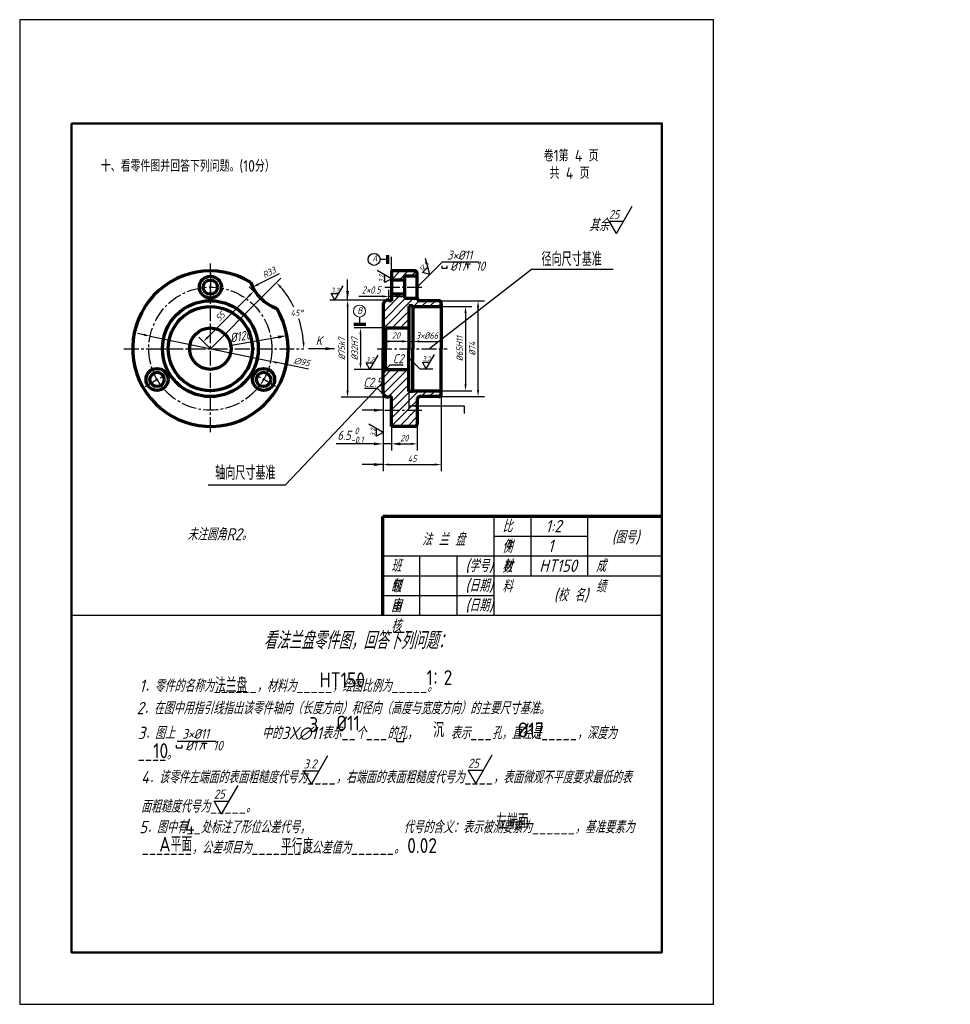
# Model space of a CAD drawing. Header units: millimetres. Extents: x 32 to 392, y -73 to 307.
import ezdxf

# ---------------------------------------------------------------- set-up
doc = ezdxf.new("R2010")
doc.units = ezdxf.units.MM
doc.header["$LTSCALE"] = 0.6
doc.linetypes.add('CENTER2', pattern=[28.575, 19.05, -3.175, 3.175, -3.175])
doc.layers.get('Defpoints').update_dxf_attribs({"lineweight": 25})
for name, color, linetype in [('剖面线层', 7, 'Continuous'), ('尺寸层', 221, 'Continuous'), ('符号层', 7, 'Continuous'), ('细实线', 7, 'Continuous'), ('细实线层', 7, 'Continuous')]:
    doc.layers.add(name, color=color, linetype=linetype)
for name, color, linetype, lineweight in [('图层8', 5, 'Continuous', 25), ('点画线层', 3, 'CENTER2', 25), ('答案', 22, 'Continuous', 50), ('粗实线', 210, 'Continuous', 50), ('粗实线层', 1, 'Continuous', 70)]:
    doc.layers.add(name, color=color, linetype=linetype, lineweight=lineweight)
doc.styles.add('工程字体', font='gbenor.shx', dxfattribs={"bigfont": 'gbcbig.shx'})
doc.styles.add('工程字体（斜）', font='gbeitc.shx', dxfattribs={"bigfont": 'gbcbig.shx'})
doc.styles.add('工程斜体', font='gbeitc.shx', dxfattribs={"bigfont": 'gbcbig.shx'})
doc.styles.add('样式 1', font='gbeitc.shx', dxfattribs={"height": 3.5})
doc.dimstyles.new('gb35比2', dxfattribs={"dimtxt": 2.5, "dimasz": 2.5, "dimexe": 2.5, "dimexo": 0, "dimgap": 1, "dimtad": 1, "dimlfac": 2, "dimdsep": 46, "dimtxsty": '工程字体（斜）', "dimcen": 0, "dimadec": 0, "dimazin": 0, "dimtfac": 1, "dimtmove": 0, "dimatfit": 3, "dimfxl": 0, "dimarcsym": 0})
doc.dimstyles.new('公差', dxfattribs={"dimtxt": 3.5, "dimasz": 3.5, "dimexe": 2.5, "dimexo": 0, "dimgap": 1, "dimtad": 1, "dimlfac": 2, "dimdsep": 46, "dimtxsty": '工程字体（斜）', "dimcen": 0, "dimadec": 0, "dimazin": 0, "dimtol": 1, "dimtp": 0.034, "dimtm": 0.023, "dimtfac": 0.7, "dimtmove": 0, "dimatfit": 3, "dimfxl": 0, "dimtolj": 1, "dimarcsym": 0})
doc.dimstyles.new('圆内直径', dxfattribs={"dimtxt": 3.5, "dimasz": 3.5, "dimexe": 2.5, "dimexo": 0, "dimgap": 1, "dimtad": 1, "dimtxsty": '样式 1', "dimcen": 0, "dimadec": 0, "dimazin": 0, "dimtfac": 1, "dimtmove": 1, "dimatfit": 3, "dimfxl": 0, "dimarcsym": 0})
doc.dimstyles.new('线性直径', dxfattribs={"dimtxt": 2.5, "dimasz": 2.5, "dimexe": 2.5, "dimexo": 0, "dimgap": 1, "dimtad": 1, "dimtxsty": '工程斜体', "dimcen": 0, "dimadec": 0, "dimazin": 0, "dimtfac": 1, "dimtmove": 0, "dimatfit": 3, "dimfxl": 0, "dimarcsym": 0})
doc.dimstyles.new('角度样式', dxfattribs={"dimtxt": 2.5, "dimasz": 2.5, "dimexe": 2.5, "dimexo": 0, "dimgap": 1, "dimtad": 1, "dimtih": 1, "dimtoh": 1, "dimdsep": 46, "dimtxsty": '工程字体（斜）', "dimcen": 0, "dimadec": 0, "dimazin": 0, "dimtfac": 1, "dimtmove": 0, "dimatfit": 3, "dimfxl": 0, "dimarcsym": 0})

# ---------------------------------------------------------------- blocks, each defined once
blk = doc.blocks.new('粗糙度符号1')
at = {"layer": '细实线层', "ltscale": 0.5}
for p, q in [((0, 0), (6.38, 11.05)), ((0, 0), (-2.92, 5.05)), ((-2.92, 5.05), (2.92, 5.05))]:
    blk.add_line(p, q, dxfattribs=at)
at = {"layer": '细实线层', "ltscale": 0.5, "style": '工程字体（斜）'}
blk.add_attdef('CCD', (-3, 6), '', height=3.5, dxfattribs=at)
blk = doc.blocks.new('*D27')
at = {"layer": 'Defpoints', "color": 0, "ltscale": 0.5}
for p in [(195.15, 195.92), (195.15, 163.42), (204.51, 163.42)]:
    blk.add_point(p, dxfattribs=at)
at = {"layer": '尺寸层', "color": 0, "lineweight": -2, "ltscale": 0.5}
for p, q in [((195.15, 195.92), (207.01, 195.92)), ((204.51, 193.42), (204.51, 165.92)), ((195.15, 163.42), (207.01, 163.42))]:
    blk.add_line(p, q, dxfattribs=at)
at = {"layer": '尺寸层', "color": 0, "ltscale": 0.5}
for points in [[(204.09, 193.42), (204.93, 193.42), (204.51, 195.92)], [(204.09, 165.92), (204.93, 165.92), (204.51, 163.42)]]:
    blk.add_solid(points, dxfattribs=at)
at = {"layer": '尺寸层', "color": 0, "ltscale": 0.5, "insert": (202.26, 179.67), "char_height": 2.5, "attachment_point": 5, "rotation": 90, "style": '工程斜体'}
blk.add_mtext('%%C65H11', dxfattribs=at)
blk = doc.blocks.new('*D28')
at = {"layer": 'Defpoints', "color": 0, "ltscale": 0.5}
for p in [(173.9, 198.42), (158.96, 160.92), (173.9, 160.92)]:
    blk.add_point(p, dxfattribs=at)
at = {"layer": '尺寸层', "color": 0, "lineweight": -2, "ltscale": 0.5}
for p, q in [((173.9, 198.42), (156.46, 198.42)), ((158.96, 195.92), (158.96, 163.42)), ((173.9, 160.92), (156.46, 160.92))]:
    blk.add_line(p, q, dxfattribs=at)
at = {"layer": '尺寸层', "color": 0, "ltscale": 0.5}
for points in [[(158.55, 195.92), (159.38, 195.92), (158.96, 198.42)], [(158.55, 163.42), (159.38, 163.42), (158.96, 160.92)]]:
    blk.add_solid(points, dxfattribs=at)
at = {"layer": '尺寸层', "color": 0, "ltscale": 0.5, "insert": (156.71, 179.67), "char_height": 2.5, "attachment_point": 5, "rotation": 90, "style": '工程斜体'}
blk.add_mtext('%%C75k7', dxfattribs=at)
blk = doc.blocks.new('*D29')
at = {"layer": 'Defpoints', "color": 0, "ltscale": 0.5}
for p in [(173.65, 187.67), (163.96, 171.67), (173.65, 171.67)]:
    blk.add_point(p, dxfattribs=at)
at = {"layer": '尺寸层', "color": 0, "lineweight": -2, "ltscale": 0.5}
for p, q in [((173.65, 187.67), (161.46, 187.67)), ((163.96, 185.17), (163.96, 174.17)), ((173.65, 171.67), (161.46, 171.67))]:
    blk.add_line(p, q, dxfattribs=at)
at = {"layer": '尺寸层', "color": 0, "ltscale": 0.5}
for points in [[(163.54, 185.17), (164.37, 185.17), (163.96, 187.67)], [(163.54, 174.17), (164.37, 174.17), (163.96, 171.67)]]:
    blk.add_solid(points, dxfattribs=at)
at = {"layer": '尺寸层', "color": 0, "ltscale": 0.5, "insert": (161.71, 179.67), "char_height": 2.5, "attachment_point": 5, "rotation": 90, "style": '工程斜体'}
blk.add_mtext('%%C32H7', dxfattribs=at)
blk = doc.blocks.new('*D30')
at = {"layer": 'Defpoints', "color": 0, "ltscale": 0.5}
for p in [(125.42, 199.12), (140.81, 189.01), (72.62, 179.67), (105.97, 179.67), (142.13, 179.67)]:
    blk.add_point(p, dxfattribs=at)
at = {"layer": '尺寸层', "color": 0, "lineweight": -2, "ltscale": 0.5}
blk.add_line((125.42, 199.12), (133.24, 206.95), dxfattribs=at)
for start, end in [(26.4271, 41.0283), (3.9717, 18.6815)]:
    blk.add_arc((105.97, 179.67), 36.07, start, end, dxfattribs=at)
at = {"layer": '尺寸层', "color": 0, "ltscale": 0.5}
for points in [[(132.88, 203.07), (133.49, 203.64), (131.48, 205.18)], [(142.37, 182.19), (141.54, 182.16), (142.04, 179.67)]]:
    blk.add_solid(points, dxfattribs=at)
at = {"layer": '尺寸层', "color": 0, "ltscale": 0.5, "insert": (139.3, 193.48), "char_height": 2.5, "attachment_point": 5, "style": '工程字体（斜）'}
blk.add_mtext('45°', dxfattribs=at)
blk = doc.blocks.new('*D31')
at = {"layer": 'Defpoints', "color": 0, "ltscale": 0.5}
for p in [(122.7, 201.83), (125.42, 199.12), (105.97, 179.67)]:
    blk.add_point(p, dxfattribs=at)
at = {"layer": '尺寸层', "color": 0, "lineweight": -2, "ltscale": 0.5}
for p, q in [((125.42, 199.12), (120.94, 203.6)), ((105.03, 184.15), (120.94, 200.06)), ((105.97, 179.67), (101.49, 184.15))]:
    blk.add_line(p, q, dxfattribs=at)
at = {"layer": '尺寸层', "color": 0, "ltscale": 0.5}
for points in [[(120.64, 200.36), (121.23, 199.77), (122.7, 201.83)], [(104.73, 184.45), (105.32, 183.86), (103.26, 182.38)]]:
    blk.add_solid(points, dxfattribs=at)
at = {"layer": '尺寸层', "color": 0, "ltscale": 0.5, "insert": (109.77, 192.08), "char_height": 2.5, "attachment_point": 5, "rotation": 45, "style": '工程字体（斜）'}
blk.add_mtext('55', dxfattribs=at)
blk = doc.blocks.new('*D32')
at = {"layer": 'Defpoints', "color": 0, "ltscale": 0.5}
for p in [(172.65, 162.17), (195.15, 162.17), (195.15, 134.96)]:
    blk.add_point(p, dxfattribs=at)
at = {"layer": '尺寸层', "color": 0, "lineweight": -2, "ltscale": 0.5}
for p, q in [((172.65, 162.17), (172.65, 132.46)), ((195.15, 162.17), (195.15, 132.46)), ((175.15, 134.96), (192.65, 134.96))]:
    blk.add_line(p, q, dxfattribs=at)
at = {"layer": '尺寸层', "color": 0, "ltscale": 0.5}
for points in [[(175.15, 135.37), (175.15, 134.54), (172.65, 134.96)], [(192.65, 135.37), (192.65, 134.54), (195.15, 134.96)]]:
    blk.add_solid(points, dxfattribs=at)
at = {"layer": '尺寸层', "color": 0, "ltscale": 0.5, "insert": (183.9, 137.21), "char_height": 2.5, "attachment_point": 5, "style": '工程字体（斜）'}
blk.add_mtext('45', dxfattribs=at)
blk = doc.blocks.new('*D33')
at = {"layer": 'Defpoints', "color": 0, "ltscale": 0.5}
for p in [(175.9, 149.67), (185.9, 149.67), (185.9, 142.94)]:
    blk.add_point(p, dxfattribs=at)
at = {"layer": '尺寸层', "color": 0, "lineweight": -2, "ltscale": 0.5}
for p, q in [((175.9, 149.67), (175.9, 140.44)), ((185.9, 149.67), (185.9, 140.44)), ((178.4, 142.94), (183.4, 142.94))]:
    blk.add_line(p, q, dxfattribs=at)
at = {"layer": '尺寸层', "color": 0, "ltscale": 0.5}
for points in [[(178.4, 143.36), (178.4, 142.52), (175.9, 142.94)], [(183.4, 143.36), (183.4, 142.52), (185.9, 142.94)]]:
    blk.add_solid(points, dxfattribs=at)
at = {"layer": '尺寸层', "color": 0, "ltscale": 0.5, "insert": (180.9, 145.19), "char_height": 2.5, "attachment_point": 5, "style": '工程字体（斜）'}
blk.add_mtext('20', dxfattribs=at)
blk = doc.blocks.new('*D25')
at = {"layer": 'Defpoints', "color": 0, "ltscale": 0.5}
for p in [(172.65, 149.67), (175.9, 149.67), (172.65, 142.94)]:
    blk.add_point(p, dxfattribs=at)
at = {"layer": '尺寸层', "color": 0, "lineweight": -2, "ltscale": 0.5}
for p, q in [((172.65, 149.67), (172.65, 140.44)), ((175.9, 149.67), (175.9, 140.44)), ((169.15, 142.94), (154.5, 142.94)), ((175.9, 142.94), (172.65, 142.94)), ((179.4, 142.94), (182.9, 142.94))]:
    blk.add_line(p, q, dxfattribs=at)
at = {"layer": '尺寸层', "color": 0, "ltscale": 0.5}
for points in [[(169.15, 143.52), (169.15, 142.36), (172.65, 142.94)], [(179.4, 143.52), (179.4, 142.36), (175.9, 142.94)]]:
    blk.add_solid(points, dxfattribs=at)
at = {"layer": '尺寸层', "color": 0, "ltscale": 0.5, "insert": (160.07, 146.24), "char_height": 3.5, "attachment_point": 5, "style": '工程字体（斜）'}
blk.add_mtext('\\A1;6.5{\\H2.450000;\\S 0^ -0.1;}', dxfattribs=at)
blk = doc.blocks.new('*D34')
at = {"layer": 'Defpoints', "color": 0, "ltscale": 0.5}
for p in [(137.08, 210.78), (122.32, 203.41)]:
    blk.add_point(p, dxfattribs=at)
at = {"layer": '尺寸层', "color": 0, "lineweight": -2, "ltscale": 0.5}
blk.add_line((132.5, 208.5), (124.56, 204.53), dxfattribs=at)
at = {"layer": '尺寸层', "color": 0, "ltscale": 0.5}
blk.add_solid([(124.37, 204.9), (124.74, 204.16), (122.32, 203.41)], dxfattribs=at)
at = {"layer": '尺寸层', "color": 0, "ltscale": 0.5, "insert": (128.64, 209.08), "char_height": 2.5, "attachment_point": 5, "rotation": 26.5361, "style": '工程字体（斜）'}
blk.add_mtext('R33', dxfattribs=at)
blk = doc.blocks.new('*D35')
at = {"layer": 'Defpoints', "color": 0, "ltscale": 0.5}
for p in [(82.72, 184.54), (129.22, 174.8)]:
    blk.add_point(p, dxfattribs=at)
at = {"layer": '尺寸层', "color": 0, "lineweight": -2, "ltscale": 0.5}
for p, q in [((80.28, 185.05), (77.83, 185.57)), ((82.72, 184.54), (129.22, 174.8)), ((143.91, 171.72), (131.66, 174.29))]:
    blk.add_line(p, q, dxfattribs=at)
at = {"layer": '尺寸层', "color": 0, "ltscale": 0.5}
for points in [[(80.36, 185.46), (80.19, 184.65), (82.72, 184.54)], [(131.75, 174.7), (131.58, 173.88), (129.22, 174.8)]]:
    blk.add_solid(points, dxfattribs=at)
at = {"layer": '尺寸层', "color": 0, "ltscale": 0.5, "insert": (141.25, 174.58), "char_height": 2.5, "attachment_point": 5, "rotation": 348.1701, "style": '工程字体（斜）'}
blk.add_mtext('∅95', dxfattribs=at)
blk = doc.blocks.new('*D36')
at = {"layer": 'Defpoints', "color": 0}
for p in [(135.54, 184.71), (76.4, 174.63)]:
    blk.add_point(p, dxfattribs=at)
at = {"layer": '尺寸层', "color": 0, "lineweight": -2}
blk.add_line((113.37, 180.93), (132.09, 184.13), dxfattribs=at)
at = {"layer": '尺寸层', "color": 0}
blk.add_solid([(131.99, 184.7), (132.19, 183.55), (135.54, 184.71)], dxfattribs=at)
at = {"layer": '尺寸层', "color": 0, "insert": (117.56, 184.44), "char_height": 3.5, "attachment_point": 5, "rotation": 9.6734, "style": '样式 1'}
blk.add_mtext('%%c120', dxfattribs=at)
blk = doc.blocks.new('*D26')
at = {"layer": 'Defpoints', "color": 0}
for p in [(172.65, 182.49), (172.65, 182.49), (182.65, 182.49)]:
    blk.add_point(p, dxfattribs=at)
at = {"layer": '尺寸层', "color": 0, "lineweight": -2}
for p, q in [((172.65, 182.49), (172.65, 184.99)), ((180.15, 182.49), (175.15, 182.49)), ((182.65, 182.49), (182.65, 184.99))]:
    blk.add_line(p, q, dxfattribs=at)
at = {"layer": '尺寸层', "color": 0}
for points in [[(175.15, 182.9), (175.15, 182.07), (172.65, 182.49)], [(180.15, 182.9), (180.15, 182.07), (182.65, 182.49)]]:
    blk.add_solid(points, dxfattribs=at)
at = {"layer": '尺寸层', "color": 0, "insert": (177.65, 184.74), "char_height": 2.5, "attachment_point": 5, "style": '工程字体（斜）'}
blk.add_mtext('20', dxfattribs=at)
blk = doc.blocks.new('*D37')
at = {"layer": 'Defpoints', "color": 0}
for p in [(194.15, 198.17), (209.37, 198.17), (194.15, 161.17)]:
    blk.add_point(p, dxfattribs=at)
at = {"layer": '剖面线层', "color": 0, "lineweight": -2}
for p, q in [((194.15, 198.17), (211.87, 198.17)), ((209.37, 163.67), (209.37, 195.67)), ((194.15, 161.17), (211.87, 161.17))]:
    blk.add_line(p, q, dxfattribs=at)
at = {"layer": '剖面线层', "color": 0}
for points in [[(208.95, 195.67), (209.78, 195.67), (209.37, 198.17)], [(208.95, 163.67), (209.78, 163.67), (209.37, 161.17)]]:
    blk.add_solid(points, dxfattribs=at)
at = {"layer": '剖面线层', "color": 0, "insert": (207.12, 179.67), "char_height": 2.5, "attachment_point": 5, "rotation": 90, "style": '工程斜体'}
blk.add_mtext('%%c74', dxfattribs=at)

msp = doc.modelspace()

# ---------------------------------------------------------------- hatches: boundary and pattern name
at = {"layer": '剖面线层'}
h = msp.add_hatch(dxfattribs=at)
h.set_pattern_fill('ANSI31', scale=0.7, style=0)
h.set_pattern_definition([(45, (-8.6779, 178.8812), (-1.571545, 1.571545), [])])
h.paths.add_polyline_path([(185.9, 208.6722, 0.41421356), (184.9, 209.6722), (175.9, 209.6722), (175.9, 206.1722), (180.9, 206.1722), (180.9, 207.6722), (185.9, 207.6722)])
h.paths.add_polyline_path([(182.65, 196.1722), (184.15, 196.1722), (184.15, 195.9222), (195.15, 195.9222), (195.15, 197.1722, 0.41421356), (194.15, 198.1722), (186.9, 198.1722, -0.41421356), (185.9, 199.1722), (180.9, 199.1722), (180.9, 200.6722), (175.9, 200.6722), (175.9, 198.1722), (174.9, 198.1722), (174.9, 198.4222), (173.9, 198.4222), (172.65, 197.1722), (172.65, 188.6722), (173.65, 187.6722), (182.65, 187.6722)])
h.paths.add_polyline_path([(182.65, 171.6722), (173.65, 171.6722), (172.65, 170.6722), (172.65, 162.1722), (173.9, 160.9222), (174.9, 160.9222), (174.9, 161.1722), (175.9, 161.1722), (175.9, 155.9222), (185.9, 155.9222), (185.9, 160.1722, -0.41421356), (186.9, 161.1722), (194.15, 161.1722, 0.41421356), (195.15, 162.1722), (195.15, 163.4222), (184.15, 163.4222), (184.15, 163.1722), (182.65, 163.1722)])
h.paths.add_polyline_path([(185.9, 155.9222), (175.9, 155.9222), (175.9, 149.6722), (184.9, 149.6722, 0.41421356), (185.9, 150.6722)])

# ---------------------------------------------------------------- linework, layer by layer
at = {"color": 7}
msp.add_lwpolyline([(32.3402, 306.6438), (32.3402, -73.3562), (300.3402, -73.3562), (300.3402, 306.6438)], close=True, dxfattribs=at)
at = {"layer": '剖面线层'}
msp.add_line((163.7466, 189.0282), (163.7466, 191.9034), dxfattribs=at)
at = {"layer": '剖面线层', "color": 7, "ltscale": 0.5}
for p, q in [((251.7038, 107.2072), (215.5703, 107.2072)), ((280.3402, 99.5708), (172.6157, 99.5708)), ((280.3402, 91.9345), (172.6157, 91.9345)), ((215.5703, 84.2981), (172.6157, 84.2981)), ((280.3402, 76.6617), (52.3402, 76.6617))]:
    msp.add_line(p, q, dxfattribs=at)
at = {"layer": '尺寸层', "color": 7, "ltscale": 0.5}
for p, q in [((175.9, 209.6722), (175.9, 215.0786)), ((185.9, 203.4222), (195.608, 213.1303)), ((195.608, 213.1303), (209.6551, 213.1303)), ((195.3791, 211.6996), (195.3791, 210.6996)), ((195.3791, 210.6996), (197.3791, 210.6996)), ((197.3791, 210.6996), (197.3791, 211.6996)), ((206.4258, 212.2479), (204.4258, 212.2479)), ((174.9, 198.4222), (174.9, 202.3449)), ((175.9, 198.1722), (175.9, 202.3449)), ((105.9696, 179.6722), (125.415, 199.1177)), ((105.9696, 179.6722), (125.415, 199.1177)), ((156.465, 198.4222), (152.0991, 198.4222)), ((172.4, 199.8449), (163.2495, 199.8449)), ((175.9, 199.8449), (174.9, 199.8449)), ((178.4, 199.8449), (180.9, 199.8449)), ((179.9969, 182.4854), (177.4969, 182.4854)), ((182.4969, 182.4854), (182.4969, 184.9854)), ((182.4969, 182.4854), (184.15, 182.4854)), ((184.15, 183.4038), (184.15, 179.9854)), ((186.65, 182.4854), (193.5315, 182.4854)), ((182.65, 176.1516), (186.8796, 171.9219)), ((173.65, 171.6722), (175.4171, 173.4394)), ((175.4171, 173.4394), (180.4171, 173.4394)), ((186.8796, 171.9219), (191.8796, 171.9219)), ((170.4894, 164.3329), (165.4894, 164.3329)), ((172.65, 162.1722), (170.4894, 164.3329)), ((182.65, 163.1722), (182.65, 156.6276)), ((92.9375, 25.5809), (92.9375, 26.65)), ((93.1823, 28.1795), (108.1999, 28.1795)), ((95.0757, 25.5809), (95.0757, 26.65)), ((104.7475, 27.2361), (102.6093, 27.2361)), ((177.9875, 28.0187), (177.9875, 29.3551)), ((177.9875, 28.0187), (180.6603, 28.0187)), ((180.6603, 28.0187), (180.6603, 29.3551)), ((92.9375, 25.5809), (95.0757, 25.5809))]:
    msp.add_line(p, q, dxfattribs=at)
for points in [[(205.4258, 210.7641), (205.4258, 212.2479)], [(103.6784, 25.3444), (103.6784, 27.2361)]]:
    msp.add_lwpolyline(points, dxfattribs=at)
for points in [[(205.7591, 211.7641), (205.4258, 209.7641), (205.0925, 211.7641)], [(172.4, 200.2616), (172.4, 199.4283), (174.9, 199.8449)], [(178.4, 200.2616), (178.4, 199.4283), (175.9, 199.8449)], [(179.9969, 182.9021), (179.9969, 182.0687), (182.4969, 182.4854)], [(186.65, 182.9021), (186.65, 182.0687), (184.15, 182.4854)], [(103.9329, 26.108), (103.6784, 24.5808), (103.4238, 26.108)]]:
    msp.add_solid(points, dxfattribs=at)
at = {"layer": '点画线层', "color": 7, "ltscale": 0.5}
for p, q in [((105.9696, 147.4648), (105.9696, 212.572)), ((105.9696, 208.7807), (105.9696, 198.3652)), ((105.9696, 208.7807), (105.9696, 198.3652)), ((173.3897, 203.4222), (188.5702, 203.4222)), ((173.3897, 203.4222), (188.5702, 203.4222)), ((72.621, 179.6722), (142.1273, 179.6722)), ((170.4034, 179.6722), (197.4056, 179.6722)), ((80.761, 165.118), (89.781, 170.3258)), ((80.761, 165.118), (89.781, 170.3258)), ((131.1782, 165.118), (122.1582, 170.3258)), ((131.1782, 165.118), (122.1582, 170.3258)), ((173.3897, 155.9222), (188.5702, 155.9222)), ((173.3897, 155.9222), (188.5702, 155.9222))]:
    msp.add_line(p, q, dxfattribs=at)
msp.add_circle((105.9696, 179.6722), 23.75, dxfattribs=at)
at = {"layer": '符号层', "lineweight": 25}
for p, q in [((174.3919, 214.1313), (171.4898, 214.1313)), ((174.3919, 215.7813), (174.3919, 214.1313)), ((166.0566, 189.0282), (163.7466, 189.0282))]:
    msp.add_line(p, q, dxfattribs=at)
at = {"layer": '符号层', "lineweight": 70}
for p, q in [((174.3919, 215.7813), (174.3919, 212.4813)), ((166.0566, 189.0282), (161.4366, 189.0282))]:
    msp.add_line(p, q, dxfattribs=at)
at = {"layer": '符号层', "lineweight": 25}
msp.add_circle((169.1798, 214.1313), 2.31, dxfattribs=at)
at = {"layer": '答案', "lineweight": 25}
for p, q in [((190.7307, 179.9148), (230.0361, 210.3402)), ((230.0361, 210.3402), (261.5498, 210.3402)), ((172.6672, 166.918), (134.8663, 127.0483)), ((134.8663, 127.0483), (105.1229, 127.0483))]:
    msp.add_line(p, q, dxfattribs=at)
at = {"layer": '粗实线', "color": 7}
msp.add_lwpolyline([(52.3402, 266.6438), (52.3402, -53.3562), (280.3402, -53.3562), (280.3402, 266.6438)], close=True, dxfattribs=at)
at = {"layer": '粗实线层', "color": 7, "ltscale": 0.5}
for p, q in [((184.9, 209.6722), (175.9, 209.6722)), ((175.9, 209.6722), (175.9, 198.1722)), ((180.9, 206.1722), (175.9, 206.1722)), ((185.9, 207.6722), (180.9, 207.6722)), ((180.9, 207.6722), (180.9, 199.1722)), ((185.9, 199.1722), (185.9, 208.6722)), ((172.65, 197.1722), (173.9, 198.4222)), ((174.9, 198.4222), (173.9, 198.4222)), ((174.9, 198.1722), (174.9, 198.4222)), ((174.9, 198.1722), (174.9, 198.4222)), ((175.9, 198.1722), (174.9, 198.1722)), ((180.9, 200.6722), (175.9, 200.6722)), ((180.9, 199.1722), (185.9, 199.1722)), ((194.15, 198.1722), (186.9, 198.1722)), ((172.65, 197.1722), (172.65, 179.6722)), ((184.15, 196.1722), (182.65, 196.1722)), ((182.65, 196.1722), (182.65, 179.6722)), ((184.15, 196.1722), (182.65, 196.1722)), ((184.15, 196.1722), (184.15, 179.6722)), ((184.15, 195.9222), (195.15, 195.9222)), ((195.15, 197.1722), (195.15, 179.6722)), ((173.65, 187.6722), (172.65, 188.6722)), ((173.65, 187.6722), (182.65, 187.6722)), ((173.65, 187.6722), (173.65, 179.6722)), ((172.65, 162.1722), (172.65, 179.6722)), ((173.65, 171.6722), (173.65, 179.6722)), ((182.65, 163.1722), (182.65, 179.6722)), ((184.15, 163.1722), (184.15, 179.6722)), ((195.15, 162.1722), (195.15, 179.6722)), ((173.65, 171.6722), (172.65, 170.6722)), ((173.65, 171.6722), (182.65, 171.6722)), ((184.15, 163.4222), (195.15, 163.4222)), ((172.65, 162.1722), (173.9, 160.9222)), ((174.9, 160.9222), (173.9, 160.9222)), ((175.9, 161.1722), (174.9, 161.1722)), ((174.9, 161.1722), (174.9, 160.9222)), ((174.9, 161.1722), (174.9, 160.9222)), ((175.9, 149.6722), (175.9, 161.1722)), ((184.15, 163.1722), (182.65, 163.1722)), ((184.15, 163.1722), (182.65, 163.1722)), ((185.9, 160.1722), (185.9, 150.6722)), ((194.15, 161.1722), (186.9, 161.1722)), ((184.9, 149.6722), (175.9, 149.6722)), ((172.6157, 76.6617), (172.6157, 114.8436)), ((280.3402, 114.8436), (172.6157, 114.8436))]:
    msp.add_line(p, q, dxfattribs=at)
for centre, radius in [((105.9696, 203.4222), 4.25), ((105.9696, 203.4222), 4.25), ((105.9696, 203.4222), 2.75), ((105.9696, 203.4222), 2.75), ((105.9696, 179.6722), 18.5), ((105.9696, 179.6722), 16.25), ((105.9696, 179.6722), 8), ((105.9696, 179.6722), 8), ((85.4015, 167.7972), 4.25), ((85.4015, 167.7972), 4.25), ((126.5377, 167.7972), 4.25), ((85.4015, 167.7972), 2.75), ((126.5377, 167.7972), 2.75)]:
    msp.add_circle(centre, radius, dxfattribs=at)
for centre, radius, start, end in [((105.9696, 179.6722), 30, 58.804048, 31.195952), ((184.9, 208.6722), 1, 0, 90), ((137.0823, 210.7849), 16.5, 199.289644, 250.710356), ((137.0823, 210.7849), 16.5, 199.289644, 250.710356), ((186.9, 199.1722), 1, 180, 270), ((194.15, 197.1722), 1, 0, 90), ((186.9, 160.1722), 1, 90, 180), ((194.15, 162.1722), 1, 270, 0), ((184.9, 150.6722), 1, 270, 0)]:
    msp.add_arc(centre, radius, start, end, dxfattribs=at)
at = {"layer": '细实线层', "color": 7, "ltscale": 0.5}
for p, q in [((215.5703, 76.6617), (215.5703, 114.8436)), ((229.8885, 91.9345), (229.8885, 114.8436)), ((251.7038, 91.9345), (251.7038, 114.8436)), ((186.9339, 76.6617), (186.9339, 99.5708)), ((201.2521, 76.6617), (201.2521, 99.5708))]:
    msp.add_line(p, q, dxfattribs=at)
at = {"layer": '细实线层', "lineweight": 20}
msp.add_circle((163.5713, 194.2067), 2.31, dxfattribs=at)

# ---------------------------------------------------------------- block references
at = {"layer": '剖面线层', "color": 7, "ltscale": 0.5, "xscale": 0.9545454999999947, "yscale": 0.9545454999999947, "zscale": 0.9545455}
msp.add_blockref('粗糙度符号1', (262.7546, 224.11), dxfattribs=at).add_auto_attribs({'CCD': '25'})
at = {"layer": '尺寸层', "color": 7, "ltscale": 0.5, "yscale": 0.5, "zscale": 0.5}
for p, xscale, rotation, values in [((190.754, 208.2763), 0.4999999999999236, 45, {'CCD': '12.5'}), ((175.9, 206.646), 0.5, 90, {'CCD': '3.2 '}), ((172.65, 147.3151), 0.5, 90, {'CCD': '3.2 '})]:
    msp.add_blockref('粗糙度符号1', p, dxfattribs=dict(at, xscale=xscale, rotation=rotation)).add_auto_attribs(values)
at = {"layer": '尺寸层', "color": 7, "ltscale": 0.5, "xscale": 0.5, "yscale": 0.5, "zscale": 0.5}
for p in [(154.0893, 198.4222), (167.5533, 171.6722), (189.3796, 171.9219)]:
    msp.add_blockref('粗糙度符号1', p, dxfattribs=at).add_auto_attribs({'CCD': '3.2 '})
at = {"layer": '答案', "lineweight": 25}
for p in [(208.4853, 11.9246), (110.334, 0.0055)]:
    msp.add_blockref('粗糙度符号1', p, dxfattribs=at).add_auto_attribs({'CCD': '25'})
at = {"layer": '答案', "color": 1, "lineweight": 25}
msp.add_blockref('粗糙度符号1', (144.974, 11.6582), dxfattribs=at).add_auto_attribs({'CCD': '3.2'})

# ---------------------------------------------------------------- texts
at = {"layer": '图层8', "color": 7, "style": '工程字体'}
msp.add_text('十、看零件图并回答下列问题。(10分）', height=4.5, dxfattribs=at).set_placement((63.6721, 247.9598))
at = {"layer": '尺寸层', "color": 7, "ltscale": 0.5, "attachment_point": 1, "style": '工程斜体'}
for insert, char_height, width in [((197.4001, 217.5396), 3.5, 18.63976), ((95.0982, 32.8935), 3.74182, 13.904435)]:
    msp.add_mtext('3×%%C11', dxfattribs=dict(at, insert=insert, char_height=char_height, width=width))
at = {"layer": '尺寸层', "color": 7, "attachment_point": 1, "style": '工程斜体'}
for s, insert, char_height, width in [('%%C17  10', (198.564, 213.2855), 3.5, 16.755394), ('K', (146.6524, 184.5308), 3.5, 6.61506), ('C2', (176.4395, 177.5762), 3.5, 6.61506), ('C2.5', (165.0254, 168.4697), 3.5, 6.61506), ('未注圆角R2。', (97.142, 110.3844), 4.67727, 36.81307), ('%%C17  10', (96.3425, 28.3455), 3.74182, 16.101658)]:
    msp.add_mtext(s, dxfattribs=dict(at, insert=insert, char_height=char_height, width=width))
at = {"layer": '尺寸层', "color": 7, "ltscale": 0.5, "attachment_point": 5}
for s, insert, char_height, style in [('2×0.5', (168.1154, 202.353), 2.8, '工程字体（斜）'), ('3×%%C66', (189.6126, 184.7354), 2.5, '工程斜体')]:
    msp.add_mtext(s, dxfattribs=dict(at, insert=insert, char_height=char_height, style=style))
at = {"layer": '符号层', "lineweight": 25, "style": '工程字体（斜）'}
msp.add_attdef('A', (168.4225, 213.3621), 'A', height=2.45, dxfattribs=at)
at = {"layer": '答案', "lineweight": 25, "style": '工程字体'}
for s, height, p in [('径向尺寸基准', 5.39842, (233.8456, 211.5509)), ('轴向尺寸基准', 5.39842, (107.8257, 129.059)), ('法兰盘', 5.76052, (107.8189, 46.9553)), ('HT150', 5.76052, (148.1967, 48.9715)), ('1：2', 5.76052, (189.4398, 49.8356)), ('%%C11', 5.76052, (154.545, 32.2862)), ('3', 5.7605, (144.1621, 31.7101)), ('沉', 5.7605, (192.0387, 29.694)), ('%%C17', 5.76052, (224.6293, 29.6629)), ('10', 5.76052, (83.8838, 21.6292)), ('左端面', 5.76052, (216.448, -5.6012)), ('4', 5.7605, (96.202, -7.5342)), ('A平面', 5.76052, (86.2285, -14.4428)), ('平行度', 5.76052, (133.3036, -15.1764)), ('0.02', 5.76052, (182.0053, -14.972))]:
    msp.add_text(s, height=height, dxfattribs=at).set_placement(p)
at = {"layer": '细实线', "color": 7, "style": '工程字体'}
for s, p in [('卷1第 4 页', (234.7255, 251.9303)), ('共 4 页', (236.9895, 245.2098))]:
    msp.add_text(s, height=4.5, dxfattribs=at).set_placement(p)
at = {"layer": '细实线层', "color": 7, "style": '工程斜体'}
for s, height, p in [('  看法兰盘零件图，回答下列问题：', 6.681819, (119.2974, 63.73)), ('1．零件的名称为______，材料为_____，绘图比例为_____。', 4.772728, (78.5303, 47.1845)), ('2．在图中用指引线指出该零件轴向（长度方向）和径向（高度与宽度方向）的主要尺寸基准。', 4.772728, (77.497, 38.5942)), ('3．图上             中的3X∅11表示__个___的孔，     表示___孔，直径是_____，深度为', 4.772728, (77.8826, 28.983)), ('____。', 4.77273, (77.9821, 21.0284)), ('4．该零件左端面的表面粗糙度代号为____，右端面的表面粗糙度代号为____，表面微观不平度要求最低的表', 4.772728, (79.2263, 11.9183)), ('面粗糙度代号为_____。', 4.772728, (79.1562, 0.6271)), ('5．图中有__处标注了形位公差代号，              代号的含义：表示被测要素为______，基准要素为', 4.772728, (78.5303, -7.3275)), ('_______，公差项目为_______，公差值为______。', 4.772728, (79.5246, -15.282))]:
    msp.add_text(s, height=height, dxfattribs=at).set_placement(p)
at = {"layer": '细实线层', "color": 7, "attachment_point": 1, "style": '工程斜体'}
for s, insert, char_height, width in [('其余', (252.1939, 229.8092), 4.77273, 9.628213), ('比例', (218.7195, 113.5772), 4.77273, 6.699277), ('1:2', (235.4342, 113.5772), 4.77273, 6.699277), ('法 兰 盘', (187.7026, 108.4448), 4.77273, 18.537811), ('件数', (218.7195, 105.9408), 4.77273, 6.699277), ('(图号)', (260.952, 109.2932), 4.77273, 11.649337), ('1', (236.356, 105.9408), 4.7727, 6.699277), ('班级', (175.7649, 98.3044), 4.77273, 6.699277), ('(学号)', (204.4013, 98.3044), 4.77273, 10.762794), ('材料', (218.7195, 98.3044), 4.77273, 6.699277), ('成绩', (254.853, 98.3044), 4.77273, 6.699277), ('HT150', (233.0376, 98.3044), 4.77273, 22.662798), ('制图', (175.7649, 90.6681), 4.77273, 6.699277), ('(日期)', (204.4013, 90.6681), 4.77273, 11.033694), ('(校 名)', (238.6038, 86.9885), 4.77273, 17.766673), ('审核', (175.7649, 83.0317), 4.77273, 6.699277), ('(日期)', (204.4013, 83.0317), 4.77273, 11.169027)]:
    msp.add_mtext(s, dxfattribs=dict(at, insert=insert, char_height=char_height, width=width))
at = {"layer": '细实线层', "ltscale": 0.5, "style": '工程字体（斜）'}
msp.add_attdef('B', (162.7382, 193.2134), 'A', height=2.45, dxfattribs=at)

# ---------------------------------------------------------------- dimensions: what is measured, and where the dimension line sits
at = {"layer": '剖面线层'}
dim = msp.add_linear_dim(base=(209.3661, 198.1722), p1=(194.15, 161.1722), p2=(194.15, 198.1722), angle=90, text='%%c74', dimstyle='线性直径', override={"dimpost": '%%c<>'}, dxfattribs=at)
dim.commit()
dim.dimension.update_dxf_attribs({"geometry": '*D37', "text_midpoint": (207.1161, 179.6722)})
at = {"layer": '尺寸层', "color": 7, "ltscale": 0.5}
dim = msp.add_radius_dim(center=(137.0823, 210.7849), mpoint=(122.3205, 203.4134), dimstyle='gb35比2', dxfattribs=at)
dim.commit()
dim.dimension.update_dxf_attribs({"geometry": '*D34', "text_midpoint": (129.6455, 207.0712), "dimtype": 164})
dim = msp.add_angular_dim_2l(base=(140.8123, 189.0083), line1=((72.621, 179.6722), (142.1273, 179.6722)), line2=((105.9696, 179.6722), (125.415, 199.1177)), dimstyle='角度样式', dxfattribs=at)
dim.commit()
dim.dimension.update_dxf_attribs({"geometry": '*D30', "text_midpoint": (139.2956, 193.4763)})
dim = msp.add_linear_dim(base=(122.7041, 201.8287), p1=(105.9696, 179.6722), p2=(125.415, 199.1177), angle=45, dimstyle='gb35比2', dxfattribs=at)
dim.commit()
dim.dimension.update_dxf_attribs({"geometry": '*D31', "text_midpoint": (111.3636, 190.4882), "dimtype": 161})
for base, p1, p2, text, picture, middle in [((158.965, 160.9222), (173.9, 198.4222), (173.9, 160.9222), '%%C75k7', '*D28', (156.715, 179.6722)), ((204.5093, 163.4222), (195.15, 195.9222), (195.15, 163.4222), '%%C65H11', '*D27', (202.2593, 179.6722)), ((163.9566, 171.6722), (173.65, 187.6722), (173.65, 171.6722), '%%C32H7', '*D29', (161.7066, 179.6722))]:
    dim = msp.add_linear_dim(base=base, p1=p1, p2=p2, angle=90, text=text, dimstyle='线性直径', override={"dimpost": '%%c<>'}, dxfattribs=at)
    dim.commit()
    dim.dimension.update_dxf_attribs({"geometry": picture, "text_midpoint": middle})
at = {"layer": '尺寸层', "color": 7}
dim = msp.add_diameter_dim_2p(p1=(76.3961, 174.6313), p2=(135.543, 184.7132), text='%%c120', dimstyle='圆内直径', dxfattribs=at)
dim.commit()
dim.dimension.update_dxf_attribs({"geometry": '*D36', "text_midpoint": (118.0233, 181.7268), "dimtype": 163})
dim = msp.add_linear_dim(base=(172.65, 182.4854), p1=(182.65, 182.4854), p2=(172.65, 182.4854), dimstyle='gb35比2', dxfattribs=at)
dim.commit()
dim.dimension.update_dxf_attribs({"geometry": '*D26', "text_midpoint": (177.65, 184.7354)})
at = {"layer": '尺寸层', "color": 7, "ltscale": 0.5}
dim = msp.add_diameter_dim_2p(p1=(82.724, 184.5411), p2=(129.2152, 174.8033), dimstyle='gb35比2', dxfattribs=at)
dim.commit()
dim.dimension.update_dxf_attribs({"geometry": '*D35', "text_midpoint": (140.7932, 172.3783), "dimtype": 163})
for base, p1, p2, picture, middle in [((195.15, 134.958), (172.65, 162.1722), (195.15, 162.1722), '*D32', (183.9, 137.208)), ((185.9, 142.9408), (175.9, 149.6722), (185.9, 149.6722), '*D33', (180.9, 145.1908))]:
    dim = msp.add_linear_dim(base=base, p1=p1, p2=p2, dimstyle='gb35比2', dxfattribs=at)
    dim.commit()
    dim.dimension.update_dxf_attribs({"geometry": picture, "text_midpoint": middle})
dim = msp.add_linear_dim(base=(172.65, 142.9408), p1=(175.9, 149.6722), p2=(172.65, 149.6722), dimstyle='公差', override={"dimgap": 1, "dimtol": 1, "dimlim": 0, "dimtp": 0, "dimtm": 0.1}, dxfattribs=at)
dim.commit()
dim.dimension.update_dxf_attribs({"geometry": '*D25', "text_midpoint": (160.0745, 146.2377)})

# ---------------------------------------------------------------- leaders
for points in [[(158.965, 198.4222), (158.965, 206.4222)], [(153.9277, 179.6722), (143.9277, 179.6722)], [(172.65, 155.9222), (164.65, 155.9222)], [(182.65, 157.6113), (203.9787, 157.6113), (203.9787, 154.6113)], [(172.65, 134.958), (164.65, 134.958)]]:
    msp.add_leader(points, dimstyle='公差', override={"dimgap": 1, "dimtad": 0}, dxfattribs=at)

doc.saveas('drawing.dxf')
